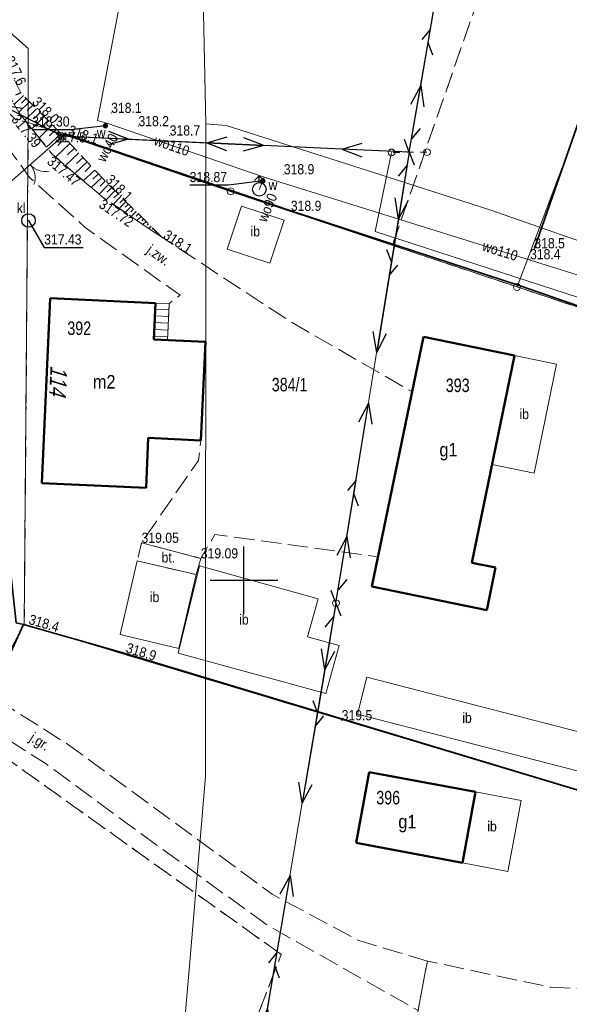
# Model space of a CAD drawing. Header units: metres. Extents: x 7523615 to 7533948, y 5492686 to 5502120.
# Tile 183 of 256: x 7531333 to 7531374, y 5496719 to 5496791. Entities that reach past the tile are written whole.
import ezdxf
from ezdxf.enums import TextEntityAlignment as Align

# ---------------------------------------------------------------- set-up
doc = ezdxf.new("R2010")
doc.units = ezdxf.units.M
for name, pattern in [('1.0_0.5', [1.5, 1, -0.5]), ('1.5_0.5', [2, 1.5, -0.5]), ('219-500', [0]), ('egkk-500', [2, 1.5, -0.5]), ('egug-500', [1, 0.5, -0.5]), ('otob_500', [0]), ('suep_nn_500', [0]), ('supp_500', [1, 0.5, -0.5]), ('sutp_500', [0])]:
    doc.linetypes.add(name, pattern=pattern)
doc.layers.get('0').update_dxf_attribs({"color": 2, "lineweight": 5})
doc.styles.get("Standard").update_dxf_attribs({"font": 'Working1250', "width": 0.75})
doc.linetypes.add('902-500', pattern='A,3.75,0,[1,ksztalty.shx,S=0.5,R=0,X=0,Y=0],3.75', length=7.5)

# ---------------------------------------------------------------- blocks, each defined once
blk = doc.blocks.new('203')
at = {"linetype": 'Continuous', "lineweight": 0}
h = blk.add_hatch(color=0, dxfattribs=at)
edge = h.paths.add_edge_path()
edge.add_arc((0, 0), 0.045, 0, 360)
blk = doc.blocks.new('202')
at = {"color": 0, "linetype": 'Continuous', "lineweight": 0}
blk.add_circle((0, 0), 0.25, dxfattribs=at)
blk = doc.blocks.new('PW01')
at = {"linetype": 'Continuous', "lineweight": 13}
h = blk.add_hatch(color=0, dxfattribs=at)
edge = h.paths.add_edge_path()
edge.add_arc((0, 0), 0.045, 0, 360)
blk = doc.blocks.new('US15')
at = {"color": 0, "linetype": 'Continuous', "lineweight": 13}
blk.add_circle((0, 0), 0.25, dxfattribs=at)
blk = doc.blocks.new('US25')
at = {"linetype": 'Continuous', "lineweight": 0}
h = blk.add_hatch(color=0, dxfattribs=at)
edge = h.paths.add_edge_path()
edge.add_arc((0, 0), 0.2, 0, 360)
blk = doc.blocks.new('SUWH')
at = {"color": 0, "linetype": 'Continuous'}
for p in [(-0.354, 0.646), (0, 0.5), (0.354, 0.646)]:
    blk.add_line(p, (0, 1), dxfattribs=at)
blk.add_circle((0, 0), 0.5, dxfattribs=at)
blk = doc.blocks.new('SM05')
at = {"color": 0, "linetype": 'Continuous', "lineweight": 13}
blk.add_circle((0, 0), 0.25, dxfattribs=at)
blk = doc.blocks.new('SUEP1')
at = {"color": 0, "linetype": 'Continuous'}
for p, q in [((0, 0), (5, 0)), ((5, 0), (3.5, 0.5)), ((5, 0), (3.5, -0.5)), ((5, 0), (15, 0)), ((15, 0), (13.5, 0.5)), ((15, 0), (13.5, -0.5))]:
    blk.add_line(p, q, dxfattribs=at)
blk = doc.blocks.new('SUTP')
at = {"color": 0, "linetype": 'Continuous'}
for p, q in [((0, 0), (0.866, 0.5)), ((0, 0), (9.232, 0)), ((1.866, -0.5), (1, 0)), ((7.366, -0.5), (8.232, 0)), ((9.232, 0), (8.366, 0.5))]:
    blk.add_line(p, q, dxfattribs=at)
blk = doc.blocks.new('SUKM')
at = {"color": 0, "linetype": 'Continuous'}
blk.add_circle((0, 0), 0.5, dxfattribs=at)
blk = doc.blocks.new('OK02')
at = {"color": 0, "linetype": 'Continuous', "lineweight": 0}
for centre, start, end in [((-1.5, 0), 0, 60), ((1.5, 0), 120, 180)]:
    blk.add_arc(centre, 1.5, start, end, dxfattribs=at)
blk = doc.blocks.new('RAMKA500K')
at = {"color": 0}
for p, q in [((147.5, 250), (152.5, 250)), ((150, 247.5), (150, 250)), ((150, 0), (150, 2.5)), ((147.5, 0), (152.5, 0))]:
    blk.add_line(p, q, dxfattribs=at)

msp = doc.modelspace()

# ---------------------------------------------------------------- linework, layer by layer
at = {"layer": '000 Inne (niezydentyfikowane)', "color": 7, "linetype": 'CONTINUOUS', "lineweight": 25, "flags": 128}
for points in [[(7531333.5, 5496786.05), (7531333.12, 5496785.87)], [(7531333.69, 5496785.84), (7531333.02, 5496785.18)], [(7531334.14, 5496785.39), (7531333.34, 5496784.6)], [(7531333.9, 5496785.63), (7531333.54, 5496785.27)], [(7531334.66, 5496784.87), (7531333.81, 5496784.02)], [(7531334.39, 5496785.14), (7531333.98, 5496784.73)], [(7531335.23, 5496784.3), (7531334.32, 5496783.39)], [(7531334.94, 5496784.59), (7531334.5, 5496784.15)], [(7531335.53, 5496784), (7531335.05, 5496783.53)], [(7531335.84, 5496783.68), (7531334.86, 5496782.71)], [(7531336.15, 5496783.35), (7531335.63, 5496782.87)], [(7531336.47, 5496783.01), (7531335.41, 5496782.02)], [(7531336.79, 5496782.66), (7531336.25, 5496782.16)], [(7531337.13, 5496782.31), (7531336.06, 5496781.3)], [(7531337.46, 5496781.95), (7531336.95, 5496781.47)], [(7531337.79, 5496781.6), (7531336.8, 5496780.68)], [(7531338.1, 5496781.27), (7531337.63, 5496780.82)], [(7531338.4, 5496780.95), (7531337.49, 5496780.09)], [(7531338.97, 5496780.34), (7531338.12, 5496779.55)], [(7531338.69, 5496780.64), (7531338.25, 5496780.23)], [(7531339.49, 5496779.78), (7531338.71, 5496779.05)], [(7531339.24, 5496780.05), (7531338.83, 5496779.67)], [(7531339.74, 5496779.52), (7531339.38, 5496779.15)], [(7531339.99, 5496779.27), (7531339.29, 5496778.56)], [(7531340.46, 5496778.8), (7531339.81, 5496778.14)], [(7531340.23, 5496779.04), (7531339.89, 5496778.69)], [(7531340.9, 5496778.38), (7531340.33, 5496777.8)], [(7531340.69, 5496778.58), (7531340.38, 5496778.27)], [(7531341.1, 5496778.18), (7531340.83, 5496777.91)], [(7531341.28, 5496778), (7531340.78, 5496777.49)], [(7531341.65, 5496777.63), (7531341.22, 5496777.2)], [(7531341.46, 5496777.82), (7531341.23, 5496777.58)], [(7531341.83, 5496777.45), (7531341.64, 5496777.25)], [(7531342.02, 5496777.27), (7531341.66, 5496776.9)], [(7531342.2, 5496777.09), (7531342.04, 5496776.92)], [(7531342.39, 5496776.9), (7531342.09, 5496776.61)], [(7531342.57, 5496776.72), (7531342.44, 5496776.59)], [(7531342.76, 5496776.54), (7531342.53, 5496776.31)], [(7531342.94, 5496776.36), (7531342.85, 5496776.26)], [(7531343.13, 5496776.17), (7531342.97, 5496776.01)], [(7531343.31, 5496775.99), (7531343.25, 5496775.93)], [(7531343.5, 5496775.81), (7531343.41, 5496775.72)], [(7531343.68, 5496775.63), (7531343.65, 5496775.6)], [(7531343.87, 5496775.44), (7531343.85, 5496775.42)]]:
    msp.add_lwpolyline(points, dxfattribs=at)
at = {"layer": '217-kontur klasyfikacyjny', "color": 7, "linetype": 'egkk-500', "lineweight": 18, "flags": 128}
for points in [[(7531360.98, 5496774.77), (7531372.37, 5496807.46)], [(7531327.21, 5496795.42), (7531334.05, 5496789.33)], [(7531334.05, 5496789.33), (7531334.05, 5496786.83)], [(7531334.05, 5496786.83), (7531334.05, 5496783.86)], [(7531334.05, 5496783.86), (7531333.76, 5496746.75)], [(7531370.2, 5496771.69), (7531360.98, 5496774.77)], [(7531383.65, 5496767.21), (7531370.2, 5496771.69)], [(7531333.76, 5496746.75), (7531329.52, 5496738.92)], [(7531333.76, 5496746.75), (7531359.21, 5496739.11)], [(7531352.76, 5496722.34), (7531329.52, 5496738.92)], [(7531359.21, 5496739.11), (7531374.4, 5496734.55)], [(7531344.64, 5496701.26), (7531352.76, 5496722.34)]]:
    msp.add_lwpolyline(points, dxfattribs=at)
at = {"layer": '218-kontur użytku gruntowego', "color": 7, "linetype": 'egug-500', "lineweight": 18, "flags": 128}
for points in [[(7531360.98, 5496774.77), (7531372.37, 5496807.46)], [(7531327.21, 5496795.42), (7531334.05, 5496789.33)], [(7531334.05, 5496789.33), (7531334.05, 5496786.83)], [(7531334.05, 5496786.83), (7531334.05, 5496783.86)], [(7531334.05, 5496783.86), (7531333.76, 5496746.75)], [(7531370.2, 5496771.69), (7531360.98, 5496774.77)], [(7531383.65, 5496767.21), (7531370.2, 5496771.69)], [(7531333.76, 5496746.75), (7531329.52, 5496738.92)], [(7531333.76, 5496746.75), (7531359.21, 5496739.11)], [(7531329.52, 5496738.92), (7531352.76, 5496722.34)], [(7531359.21, 5496739.11), (7531374.4, 5496734.55)], [(7531352.76, 5496722.34), (7531344.64, 5496701.26)]]:
    msp.add_lwpolyline(points, dxfattribs=at)
at = {"layer": '219-działka ewidencyjna', "color": 3, "linetype": '219-500', "lineweight": 18, "flags": 128}
for points in [[(7531382.31, 5496803.84), (7531370.2, 5496771.69)], [(7531327.21, 5496795.42), (7531334.05, 5496789.33)], [(7531334.05, 5496786.83), (7531334.05, 5496789.33)], [(7531334.05, 5496786.83), (7531334.05, 5496783.86)], [(7531333.76, 5496746.75), (7531334.05, 5496783.86)], [(7531334.05, 5496783.86), (7531349.02, 5496778.76)], [(7531349.02, 5496778.76), (7531370.2, 5496771.69)], [(7531388.86, 5496765.47), (7531370.2, 5496771.69)], [(7531333.76, 5496746.75), (7531322.43, 5496725.81)], [(7531333.76, 5496746.75), (7531378.85, 5496733.21)]]:
    msp.add_lwpolyline(points, dxfattribs=at)
at = {"layer": '312-budynek ewidencyjny', "color": 7, "linetype": 'CONTINUOUS', "lineweight": 50, "flags": 128}
for points in [[(7531335.05, 5496757.18), (7531335.67, 5496770.86)], [(7531335.67, 5496770.86), (7531343.47, 5496770.5)], [(7531343.47, 5496770.5), (7531343.35, 5496767.8)], [(7531359.47, 5496749.55), (7531363.29, 5496768.01)], [(7531363.29, 5496768.01), (7531370.02, 5496766.62)], [(7531343.35, 5496767.8), (7531347.15, 5496767.63)], [(7531347.15, 5496767.63), (7531346.82, 5496760.35)], [(7531370.02, 5496766.62), (7531366.85, 5496751.3)], [(7531342.93, 5496760.53), (7531342.76, 5496756.83)], [(7531346.82, 5496760.35), (7531342.93, 5496760.53)], [(7531342.76, 5496756.83), (7531335.05, 5496757.18)], [(7531366.85, 5496751.3), (7531368.61, 5496750.94)], [(7531368.61, 5496750.94), (7531367.96, 5496747.79)], [(7531367.96, 5496747.79), (7531359.47, 5496749.55)], [(7531358.29, 5496730.58), (7531359.27, 5496735.82)], [(7531359.27, 5496735.82), (7531367.14, 5496734.35)], [(7531367.14, 5496734.35), (7531366.16, 5496729.11)], [(7531366.16, 5496729.11), (7531358.29, 5496730.58)]]:
    msp.add_lwpolyline(points, dxfattribs=at)
at = {"layer": '352-schody', "color": 7, "linetype": 'CONTINUOUS', "lineweight": 18, "flags": 128}
msp.add_lwpolyline([(7531343.47, 5496770.5), (7531344.47, 5496770.46), (7531344.35, 5496767.76), (7531343.35, 5496767.8)], close=True, dxfattribs=at)
msp.add_lwpolyline([(7531343.47, 5496770.5), (7531344.47, 5496770.46), (7531344.35, 5496767.76), (7531343.35, 5496767.8)], close=True, dxfattribs=at)
for points in [[(7531344.45, 5496770.008), (7531343.45, 5496770.052)], [(7531344.428, 5496769.508), (7531343.428, 5496769.553)], [(7531344.406, 5496769.009), (7531343.406, 5496769.053)], [(7531344.361, 5496768.01), (7531343.361, 5496768.054)], [(7531344.383, 5496768.509), (7531343.383, 5496768.554)]]:
    msp.add_lwpolyline(points, dxfattribs=at)
at = {"layer": 'brama', "color": 7, "linetype": 'otob_500', "lineweight": 18, "flags": 128}
msp.add_lwpolyline([(7531336.06, 5496782.38), (7531332.31, 5496779.1)], dxfattribs=at)
at = {"layer": 'inna budowla', "color": 7, "linetype": 'CONTINUOUS', "lineweight": 18, "flags": 128}
for points in [[(7531348.77, 5496774.49), (7531349.82, 5496777.67), (7531352.97, 5496776.63), (7531351.92, 5496773.45)], [(7531370.02, 5496766.62), (7531373.13, 5496765.98), (7531371.47, 5496757.93), (7531368.36, 5496758.57)], [(7531340.84, 5496745.99), (7531342.11, 5496751.44), (7531346.46, 5496750.42), (7531345.19, 5496744.97)], [(7531345.14, 5496744.62), (7531346.71, 5496751.08), (7531355.48, 5496748.64), (7531354.71, 5496745.83), (7531357.04, 5496745.19), (7531356.06, 5496741.62)], [(7531358.39, 5496740.11), (7531359.09, 5496742.84), (7531378.5, 5496737.84), (7531377.8, 5496735.11)], [(7531367.14, 5496734.35), (7531370.51, 5496733.72), (7531369.53, 5496728.48), (7531366.16, 5496729.11)]]:
    msp.add_lwpolyline(points, close=True, dxfattribs=at)
at = {"layer": 'jezdnia', "color": 7, "linetype": '1.5_0.5', "lineweight": 18, "flags": 128}
for points in [[(7531326.23, 5496801.49), (7531329.23, 5496792.81), (7531330.18, 5496790.35), (7531333.35, 5496784.59), (7531335.84, 5496781.49), (7531339.64, 5496778.26), (7531343.97, 5496775.34), (7531353.47, 5496769.11), (7531362.45, 5496763.93), (7531359.92, 5496751.73), (7531347.86, 5496753.38), (7531346.81, 5496751.62), (7531342.43, 5496752.77), (7531346.63, 5496758.86), (7531346.82, 5496760.35), (7531347.15, 5496767.63), (7531344.35, 5496767.76), (7531344.47, 5496770.46), (7531345.28, 5496771.08), (7531338.26, 5496776.09), (7531334.17, 5496779.77), (7531331.29, 5496783.68), (7531328.44, 5496787.8), (7531326.42, 5496788.47), (7531324.23, 5496788.22), (7531325.35, 5496793.38), (7531325.95, 5496795.58), (7531326.16, 5496798.75)], [(7531330.06, 5496742.15), (7531330.73, 5496741.8), (7531336.86, 5496737.95), (7531344.71, 5496732.21), (7531352.08, 5496726.79), (7531358.49, 5496723.36), (7531363.57, 5496721.84), (7531362.88, 5496718.2), (7531351.71, 5496724.52), (7531341.23, 5496732.11), (7531335.38, 5496736.42), (7531329.61, 5496740.1), (7531329.21, 5496740.31)]]:
    msp.add_lwpolyline(points, close=True, dxfattribs=at)
at = {"layer": 'obszar utwardzony', "color": 7, "linetype": '1.5_0.5', "lineweight": 18, "flags": 128}
for points in [[(7531346.81, 5496751.62), (7531346.46, 5496750.42), (7531342.11, 5496751.44), (7531342.43, 5496752.77)], [(7531378.59, 5496721.59), (7531382.33, 5496720.85), (7531379.23, 5496705.31), (7531387.96, 5496703.57), (7531394.58, 5496702.44), (7531394.19, 5496701.44), (7531372.07, 5496705.8), (7531372.2, 5496706.7), (7531372.99, 5496711.88), (7531369.57, 5496712.41), (7531369.54, 5496713.02), (7531369.04, 5496713.94), (7531367.74, 5496715.16), (7531366.73, 5496715.8), (7531362.57, 5496716.56), (7531362.88, 5496718.2), (7531363.57, 5496721.84), (7531372.7, 5496719.91), (7531374.68, 5496719.81), (7531376.06, 5496719.99), (7531377.31, 5496720.51)]]:
    msp.add_lwpolyline(points, close=True, dxfattribs=at)
at = {"layer": 'ogrodzenie trwałe', "color": 7, "linetype": '902-500', "lineweight": 35, "flags": 128}
for points in [[(7531371.48, 5496774.55), (7531376.83, 5496789.9)], [(7531336.06, 5496782.38), (7531336.81, 5496783), (7531353.47, 5496777.32), (7531370.43, 5496771.78)], [(7531333.71, 5496746.74), (7531333.15, 5496746.86), (7531331.34, 5496763.42), (7531331.44, 5496778.56)], [(7531405.74, 5496731.01), (7531416.13, 5496756.46), (7531384.74, 5496766.81), (7531370.43, 5496771.78)], [(7531331.63, 5496742.27), (7531333.71, 5496746.74), (7531340.96, 5496744.66), (7531403.73, 5496725.74)]]:
    msp.add_lwpolyline(points, dxfattribs=at)
at = {"layer": 'przewód elektroenergetyczny niskiego napięcia', "color": 1, "linetype": 'suep_nn_500', "lineweight": 18, "flags": 128}
for points in [[(7531362.23, 5496781.65), (7531367.61, 5496812.87)], [(7531302.18, 5496800.74), (7531336.48, 5496782.86)], [(7531336.48, 5496782.86), (7531362.23, 5496781.65)], [(7531362.23, 5496781.65), (7531336.48, 5496782.86)], [(7531356.81, 5496748.3), (7531362.23, 5496781.65)], [(7531362.23, 5496781.65), (7531356.81, 5496748.3)], [(7531350.91, 5496713.39), (7531356.81, 5496748.3)]]:
    msp.add_lwpolyline(points, dxfattribs=at)
at = {"layer": 'przewód elektroenergetyczny podziemny', "color": 7, "linetype": 'CONTINUOUS', "lineweight": 18, "flags": 128}
msp.add_lwpolyline([(7531360.92, 5496781.64), (7531359.7, 5496775.8), (7531414.24, 5496758.1), (7531416.19, 5496763.1), (7531417.77, 5496761.99)], dxfattribs=at)
at = {"layer": 'przewód gazowy', "color": 7, "linetype": 'CONTINUOUS', "lineweight": 18, "flags": 128}
for points in [[(7531346.89, 5496797.84), (7531347.19, 5496783.75), (7531347.15, 5496735.49), (7531346.01, 5496721.8), (7531344.92, 5496709.3), (7531340.85, 5496687.2), (7531337.41, 5496670.03), (7531336.78, 5496660.53), (7531331.07, 5496637.85), (7531345.3, 5496633.1), (7531355.78, 5496632.59), (7531370.52, 5496627.79)], [(7531347.19, 5496783.75), (7531348.68, 5496783.63), (7531358.68, 5496780.45), (7531368.2, 5496777.4), (7531378.21, 5496773.89), (7531389.53, 5496769.74), (7531389.79, 5496769.94), (7531391.09, 5496772.26)]]:
    msp.add_lwpolyline(points, dxfattribs=at)
at = {"layer": 'przewód telekomunikacyjny napowietrzny', "color": 30, "linetype": 'sutp_500', "lineweight": 18, "flags": 128}
for points in [[(7531367.61, 5496812.87), (7531362.23, 5496781.65)], [(7531362.23, 5496781.65), (7531356.81, 5496748.3)], [(7531356.81, 5496748.3), (7531350.91, 5496713.39)]]:
    msp.add_lwpolyline(points, dxfattribs=at)
at = {"layer": 'przewód wodociągowy', "color": 7, "linetype": 'CONTINUOUS', "lineweight": 18, "flags": 128}
for points in [[(7531352.84, 5496492.23), (7531352.68, 5496492.88), (7531352.39, 5496503.39), (7531352.38, 5496504), (7531352.38, 5496504.38), (7531358.74, 5496556.85), (7531350.25, 5496558.83), (7531349.8, 5496558.89), (7531364.99, 5496603.11), (7531375.62, 5496627.67), (7531381.07, 5496641.58), (7531383.87, 5496648.77), (7531412.59, 5496720.68), (7531412.9, 5496721.5), (7531380.31, 5496739.13), (7531381.59, 5496747.08), (7531385.38, 5496769.25), (7531384.28, 5496769.59), (7531351.49, 5496779.8), (7531339.86, 5496783.8), (7531339.18, 5496783.99), (7531342.98, 5496803.93)], [(7531339.76, 5496783.61), (7531339.86, 5496783.8)], [(7531351.14, 5496778.91), (7531351.4, 5496779.53), (7531351.49, 5496779.8)]]:
    msp.add_lwpolyline(points, dxfattribs=at)
at = {"layer": 'rzędna-Atr2', "color": 7, "flags": 128}
for points in [[(7531339.76, 5496783.61), (7531337.19, 5496783.32), (7531334.342, 5496783.32)], [(7531351.4, 5496779.53), (7531348.85, 5496779.21), (7531345.991, 5496779.21)], [(7531334.07, 5496776.61), (7531335.23, 5496774.6), (7531338.116, 5496774.6)]]:
    msp.add_lwpolyline(points, dxfattribs=at)
at = {"layer": 'skarpa nieumocniona', "color": 7, "linetype": '1.0_0.5', "lineweight": 18, "flags": 128}
msp.add_lwpolyline([(7531330.18, 5496790.35), (7531332.28, 5496788.54), (7531333.52, 5496786.01), (7531335.89, 5496783.63), (7531339.71, 5496779.55), (7531343.97, 5496775.34), (7531339.64, 5496778.26), (7531335.84, 5496781.49), (7531333.35, 5496784.59)], close=True, dxfattribs=at)
msp.add_lwpolyline([(7531330.18, 5496790.35), (7531332.28, 5496788.54), (7531333.52, 5496786.01), (7531335.89, 5496783.63), (7531339.71, 5496779.55), (7531343.97, 5496775.34), (7531339.64, 5496778.26), (7531335.84, 5496781.49), (7531333.35, 5496784.59)], close=True, dxfattribs=at)
at = {"layer": 'słup przewodów napowietrznych', "color": 7, "linetype": 'supp_500', "lineweight": 18, "flags": 128}
msp.add_lwpolyline([(7531363.54, 5496781.66), (7531360.92, 5496781.64)], dxfattribs=at)

# ---------------------------------------------------------------- block references
at = {"layer": '202-punkt graniczny', "color": 7, "linetype": 'CONTINUOUS', "lineweight": 18}
for p in [(7531349.02, 5496778.76), (7531370.2, 5496771.69)]:
    msp.add_blockref('202', p, dxfattribs=at)
at = {"layer": '203-punkt graniczny', "color": 3, "linetype": 'CONTINUOUS', "lineweight": 18}
for p in [(7531334.05, 5496789.33), (7531334.05, 5496786.83), (7531334.05, 5496783.86), (7531333.76, 5496746.75)]:
    msp.add_blockref('203', p, dxfattribs=at)
at = {"layer": 'brama', "color": 7, "linetype": 'CONTINUOUS', "lineweight": 18, "rotation": 221.175}
msp.add_blockref('OK02', (7531334.185, 5496780.74), dxfattribs=at)
at = {"layer": 'hydrant', "color": 7, "linetype": 'CONTINUOUS', "lineweight": 18}
msp.add_blockref('SUWH', (7531351.14, 5496778.91), dxfattribs=at)
at = {"layer": 'osadnik  szambo', "color": 7, "linetype": 'CONTINUOUS', "lineweight": 18}
msp.add_blockref('SUKM', (7531334.07, 5496776.61), dxfattribs=at)
at = {"layer": 'pikieta naturalna', "color": 7, "linetype": 'CONTINUOUS', "lineweight": 13}
for p in [(7531340.18, 5496784.56), (7531335.89, 5496783.63), (7531342.2, 5496783.58), (7531336.06, 5496782.38), (7531336.81, 5496783), (7531344.51, 5496782.89), (7531339.71, 5496779.55), (7531352.95, 5496780.02), (7531353.47, 5496777.32), (7531343.97, 5496775.34), (7531371.48, 5496774.55), (7531371.16, 5496773.74), (7531333.71, 5496746.74), (7531340.96, 5496744.66), (7531357.23, 5496739.65)]:
    msp.add_blockref('PW01', p, dxfattribs=at)
at = {"layer": 'pikieta sztuczna', "color": 7, "linetype": 'CONTINUOUS', "lineweight": 13}
for p in [(7531335.84, 5496781.49), (7531339.64, 5496778.26), (7531342.43, 5496752.77), (7531346.81, 5496751.62)]:
    msp.add_blockref('PW01', p, dxfattribs=at)
at = {"layer": 'przewód elektroenergetyczny niskiego napięcia', "color": 1, "linetype": 'CONTINUOUS', "lineweight": 18}
for p, rotation in [((7531362.23, 5496781.65), 80.223), ((7531336.48, 5496782.86), 152.468), ((7531336.48, 5496782.86), 357.31), ((7531362.23, 5496781.65), 177.31), ((7531362.23, 5496781.65), 260.769), ((7531356.81, 5496748.3), 80.769), ((7531356.81, 5496748.3), 260.407), ((7531350.91, 5496713.39), 80.407)]:
    msp.add_blockref('SUEP1', p, dxfattribs=dict(at, rotation=rotation))
at = {"layer": 'przewód telekomunikacyjny napowietrzny', "color": 30, "linetype": 'CONTINUOUS', "lineweight": 18}
for p, rotation in [((7531362.23, 5496781.65), 80.223), ((7531362.23, 5496781.65), 260.769), ((7531356.81, 5496748.3), 80.769), ((7531356.81, 5496748.3), 260.407), ((7531350.91, 5496713.39), 80.407)]:
    msp.add_blockref('SUTP', p, dxfattribs=dict(at, rotation=rotation))
at = {"layer": 'rzędna', "color": 7, "linetype": 'CONTINUOUS', "lineweight": 18}
for p in [(7531339.76, 5496783.61), (7531347.19, 5496783.75), (7531351.4, 5496779.53), (7531334.07, 5496776.61)]:
    msp.add_blockref('PW01', p, dxfattribs=at)
at = {"layer": 'słup przewodów napowietrznych', "color": 7, "linetype": 'CONTINUOUS', "lineweight": 18}
for name, p in [('US15', (7531336.48, 5496782.86)), ('SM05', (7531360.92, 5496781.64)), ('SM05', (7531363.54, 5496781.66)), ('US15', (7531356.81, 5496748.3))]:
    msp.add_blockref(name, p, dxfattribs=at)
at = {"layer": 'Wstawianie ramki sekcyjnej z opisem', "color": 7, "linetype": 'CONTINUOUS', "lineweight": 13}
for p in [(7531200, 5496750), (7531200, 5496500)]:
    msp.add_blockref('RAMKA500K', p, dxfattribs=at)
at = {"layer": 'zasuwa lub zawór', "color": 7, "linetype": 'CONTINUOUS', "lineweight": 18}
for p in [(7531339.76, 5496783.61), (7531351.4, 5496779.53)]:
    msp.add_blockref('US25', p, dxfattribs=at)

# ---------------------------------------------------------------- texts
at = {"layer": '211-numer działki ewidencyjnej', "color": 3, "linetype": 'CONTINUOUS', "lineweight": 18, "width": 0.79}
msp.add_text('384/1', height=1, dxfattribs=at).set_placement((7531352.06, 5496764.97), align=Align.TOP_LEFT)
at = {"layer": '238-Punkt adresowy budynku', "color": 7, "linetype": 'CONTINUOUS', "lineweight": 25, "oblique": 15, "width": 0.79}
msp.add_text('114', height=1.25, rotation=-92.59, dxfattribs=at).set_placement((7531335.65, 5496764.8), align=Align.CENTER)
at = {"layer": '312-oznaczenie budynku ewidencyjnego', "color": 7, "linetype": 'CONTINUOUS', "lineweight": 18, "width": 0.79}
for s, p in [('392', (7531336.94, 5496768.14)), ('393', (7531364.93, 5496763.92)), ('396', (7531359.79, 5496733.43))]:
    msp.add_text(s, height=1, dxfattribs=at).set_placement(p)
at = {"layer": '312-oznaczenie budynku ewidencyjnego-Atr117', "color": 7, "width": 0.9}
for s, p in [('m2', (7531339.67, 5496764.68)), ('g1', (7531365.13, 5496759.66)), ('g1', (7531362.09, 5496732.16))]:
    msp.add_text(s, height=1, dxfattribs=at).set_placement(p, align=Align.MIDDLE_CENTER)
at = {"layer": 'inna budowla-Atr17', "color": 7, "width": 0.9}
for p in [(7531350.49, 5496775.43), (7531370.38, 5496761.92), (7531343.04, 5496748.39), (7531349.65, 5496746.73), (7531366.15, 5496739.46), (7531368, 5496731.43)]:
    msp.add_text('ib', height=0.75, dxfattribs=at).set_placement(p)
at = {"layer": 'jezdnia-Atr17', "color": 7, "width": 0.9}
for s, rotation, p in [('j.zw.', 324.485, (7531342.74, 5496774.26)), ('j.gr.', 327.471, (7531334.08, 5496738.17))]:
    msp.add_text(s, height=0.75, rotation=rotation, dxfattribs=at).set_placement(p)
at = {"layer": 'obszar utwardzony-Atr17', "color": 7, "width": 0.9}
msp.add_text('bt.', height=0.75, dxfattribs=at).set_placement((7531343.91, 5496751.32))
at = {"layer": 'osadnik  szambo-Atr17', "color": 7, "width": 0.9}
msp.add_text('kl', height=0.75, dxfattribs=at).set_placement((7531333.2, 5496777.15))
at = {"layer": 'pikieta naturalna-Atr2', "color": 7, "width": 0.9}
for s, rotation, p in [('317.6', 296.11, (7531332.28, 5496788.54)), ('318.0', 314.879, (7531334.28, 5496785.3)), ('318.1', 340.816, (7531336.94, 5496782.98)), ('318.1', 315.338, (7531339.71, 5496779.55)), ('318.1', 326.744, (7531343.97, 5496775.34)), ('318.4', 343.992, (7531334.03, 5496746.78)), ('318.9', 343.207, (7531341.22, 5496744.68))]:
    msp.add_text(s, height=0.75, rotation=rotation, dxfattribs=at).set_placement(p)
for s, p in [('318.1', (7531340.18, 5496784.56)), ('318.2', (7531342.2, 5496783.58)), ('317.5', (7531336.06, 5496782.38)), ('318.7', (7531344.51, 5496782.89)), ('318.9', (7531352.95, 5496780.02)), ('318.9', (7531353.47, 5496777.32)), ('318.5', (7531371.48, 5496774.55)), ('318.4', (7531371.16, 5496773.74)), ('319.5', (7531357.23, 5496739.65))]:
    msp.add_text(s, height=0.75, dxfattribs=at).set_placement(p)
at = {"layer": 'pikieta sztuczna-Atr2', "color": 7, "width": 0.9}
for s, rotation, p in [('317.39', 308.772, (7531332.76, 5496784.06)), ('317.47', 319.635, (7531335.38, 5496780.86)), ('317.72', 326.006, (7531339.21, 5496777.62))]:
    msp.add_text(s, height=0.75, rotation=rotation, dxfattribs=at).set_placement(p)
for s, p in [('319.05', (7531342.43, 5496752.77)), ('319.09', (7531346.81, 5496751.62))]:
    msp.add_text(s, height=0.75, dxfattribs=at).set_placement(p)
at = {"layer": 'przewód wodociągowy-Atr1', "color": 7, "width": 0.9}
for s, rotation, p in [('wo40', 62.242, (7531339.9, 5496781.99)), ('wo110', 341.02, (7531344.67, 5496782.14)), ('wo90', 67.249, (7531351.73, 5496777.56)), ('wo110', 342.704, (7531368.95, 5496774.36))]:
    msp.add_text(s, height=0.75, rotation=rotation, dxfattribs=at).set_placement(p, align=Align.MIDDLE_CENTER)
at = {"layer": 'rzędna-Atr2', "color": 7, "width": 0.9}
for s, p in [('318.30', (7531334.342, 5496783.328)), ('318.87', (7531345.991, 5496779.218)), ('317.43', (7531335.23, 5496774.607))]:
    msp.add_text(s, height=0.75, dxfattribs=at).set_placement(p, align=Align.BOTTOM_LEFT)
at = {"layer": 'zasuwa lub zawór-Atr17', "color": 7, "width": 0.9}
for p in [(7531339.45, 5496783.1), (7531352.15, 5496779.24)]:
    msp.add_text('w', height=0.75, dxfattribs=at).set_placement(p, align=Align.MIDDLE_CENTER)

doc.saveas('drawing.dxf')
